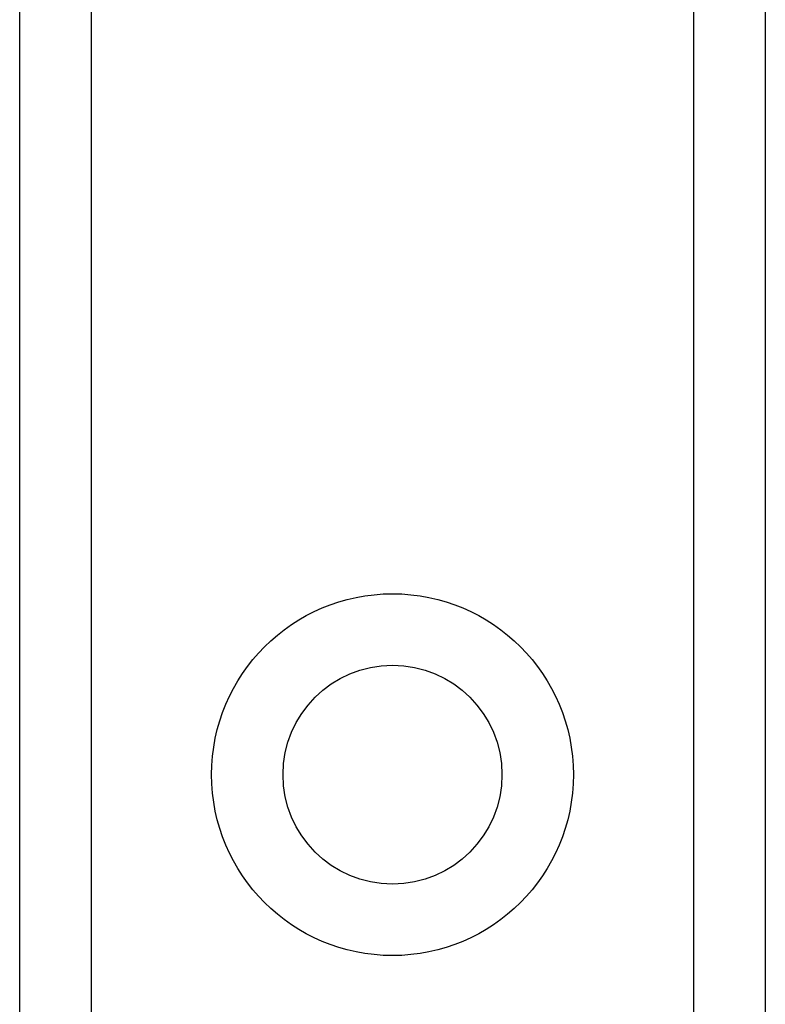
# Model space of a CAD drawing. Header units: inches. Extents: x 4.1 to 95.3, y 5.8 to 50.1.
# Tile 51 of 76: x 22.2 to 22.8, y 35.5 to 36.2. Entities that reach past the tile are written whole.
import ezdxf

# ---------------------------------------------------------------- set-up
doc = ezdxf.new("R2010")
doc.units = ezdxf.units.IN
doc.header["$MEASUREMENT"] = 0
doc.layers.add('Visible Edges(ANSI)', color=7, linetype='Continuous', lineweight=25)
doc.layers.add('Visible Tangent Edges(ANSI)', color=7, linetype='Continuous', lineweight=25)

msp = doc.modelspace()

# ---------------------------------------------------------------- linework, layer by layer
at = {"layer": 'Visible Edges(ANSI)'}
for p, q in [((22.21153, 19.57724), (22.21153, 36.96307)), ((22.77353, 36.96307), (22.77353, 19.57724))]:
    msp.add_line(p, q, dxfattribs=at)
msp.add_circle((22.49253, 35.65205), 0.0825, dxfattribs=at)
at = {"layer": 'Visible Tangent Edges(ANSI)'}
for p, q in [((22.26538, 36.96307), (22.26538, 19.57724)), ((22.71968, 19.57724), (22.71968, 36.96307))]:
    msp.add_line(p, q, dxfattribs=at)
msp.add_circle((22.49253, 35.65205), 0.13635, dxfattribs=at)

doc.saveas('drawing.dxf')
